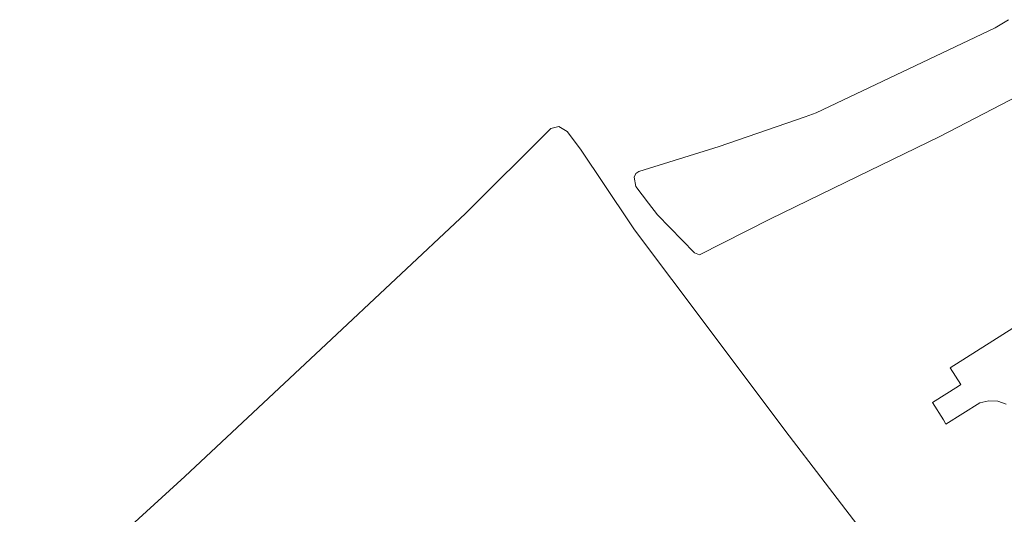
# Model space of a CAD drawing. Header units: metres. Extents: x 104777 to 177370, y 409697 to 438337.
# Tile 111 of 133: x 129386 to 129571, y 423717 to 423810. Entities that reach past the tile are written whole.
import ezdxf

# ---------------------------------------------------------------- set-up
doc = ezdxf.new("R2010")
doc.units = ezdxf.units.M
for name, color, linetype, lineweight in [('B-WE-GR-FRUITTEELT-GV', 40, 'Continuous', 13), ('B-WE-OG-TERREIN_ERF-GV', 7, 'Continuous', 18), ('B-WE-VH-OPENVERHARDING_BETONSTRAATSTEEN-GV', 90, 'Continuous', 18)]:
    doc.layers.add(name, color=color, linetype=linetype, lineweight=lineweight)

msp = doc.modelspace()

# ---------------------------------------------------------------- linework, layer by layer
at = {"layer": 'B-WE-GR-FRUITTEELT-GV', "ltscale": 20, "flags": 128}
msp.add_lwpolyline([(129550.025, 423706.357), (129536.908, 423723.481), (129530.956, 423731.252), (129508.942, 423760.645), (129501.931, 423770.007), (129501.055, 423771.317), (129491.808, 423785.147), (129489.259, 423788.475), (129487.698, 423789.457), (129486.222, 423789.069), (129470.201, 423773.07), (129444.037, 423748.536), (129417.454, 423723.608), (129386.454, 423695.269)], dxfattribs=at)
at = {"layer": 'B-WE-OG-TERREIN_ERF-GV', "ltscale": 20, "flags": 128}
msp.add_lwpolyline([(129572.169, 423809.521), (129569.665, 423807.977), (129536.087, 423791.983), (129534.006, 423791.266), (129517.846, 423785.703), (129502.72, 423780.959), (129502.157, 423780.61), (129501.845, 423779.903), (129502.179, 423778.174), (129504.567, 423775.032), (129506.227, 423772.849), (129513.196, 423765.663), (129514.155, 423765.296), (129527.326, 423771.991), (129539.288, 423777.816), (129559.275, 423787.549), (129574.117, 423795.275)], dxfattribs=at)
at = {"layer": 'B-WE-VH-OPENVERHARDING_BETONSTRAATSTEEN-GV', "ltscale": 20, "flags": 128}
msp.add_lwpolyline([(129574.195, 423752.253), (129561.214, 423744.045), (129563.204, 423740.897), (129562.786, 423740.605), (129557.89, 423737.514), (129559.95, 423734.25), (129560.444, 423733.468), (129566.825, 423737.474), (129568.481, 423737.854), (129570.188, 423737.761), (129571.765, 423737.215)], dxfattribs=at)

doc.saveas('drawing.dxf')
